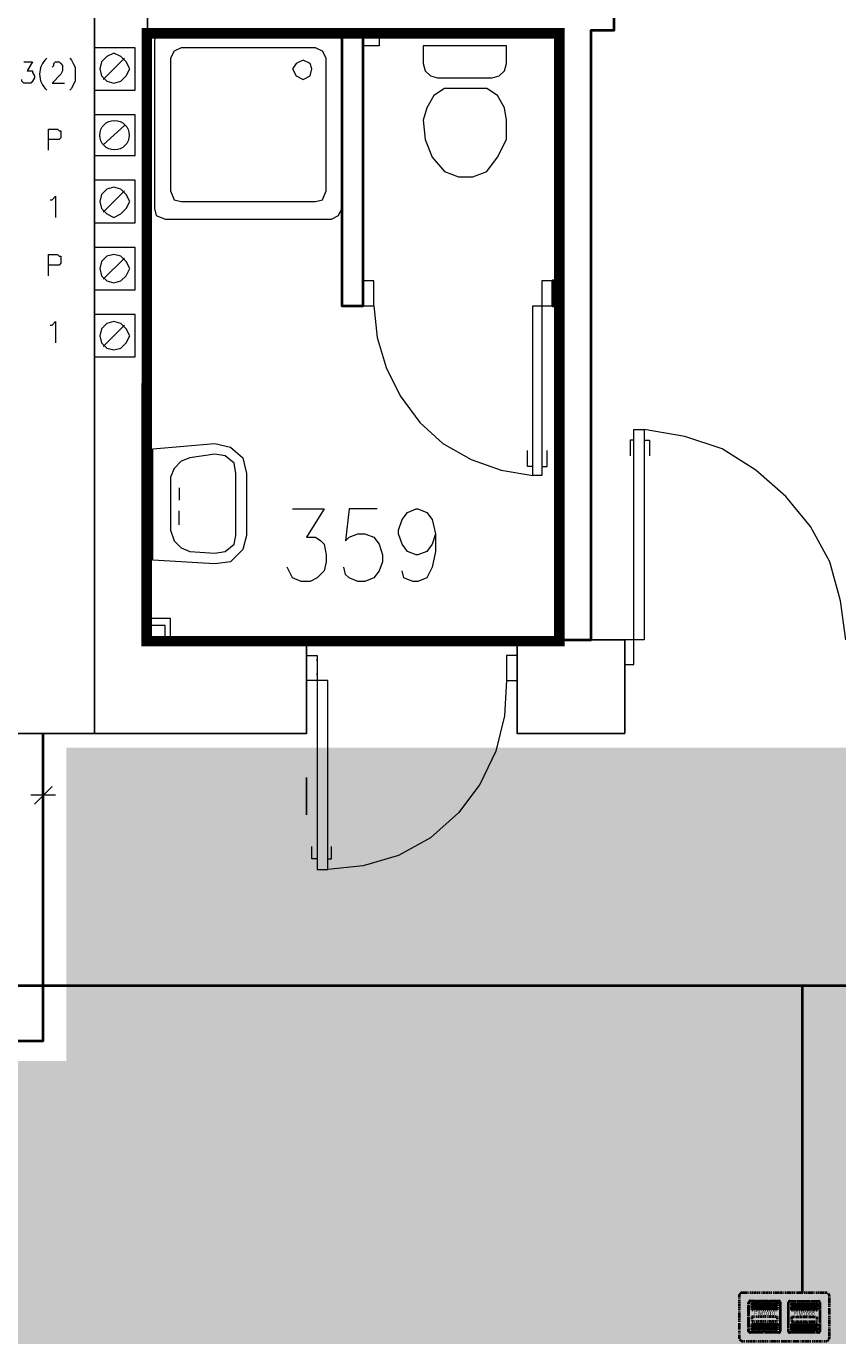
# Model space of a CAD drawing. Header units: millimetres. Extents: x 1 to 17496, y 1 to 30809.
# Tile 167 of 256: x 6311 to 6697, y 28782 to 29411. Entities that reach past the tile are written whole.
import ezdxf
from ezdxf.enums import TextEntityAlignment as Align

# ---------------------------------------------------------------- set-up
doc = ezdxf.new("R2010")
doc.units = ezdxf.units.MM
doc.linetypes.add('BORDER', pattern=[1.75, 0.5, -0.25, 0.5, -0.25, 0, -0.25])
doc.linetypes.add('CENTER', pattern=[2, 1.25, -0.25, 0.25, -0.25])
for name, color, linetype, lineweight in [('0_Przyz_FIM1000', 1, 'CENTER', 40), ('0_Przyz_FIM1100', 1, 'BORDER', 40), ('0_Przyz_instalacja do central', 1, 'Continuous', 40), ('0_Przyz_Ramka x4', 1, 'BORDER', 40), ('0_Przyz_Łazienka personelu', 200, 'CENTER', 40), ('N_SSP_ewakuacja', 4, 'CENTER', 40)]:
    doc.layers.add(name, color=color, linetype=linetype, lineweight=lineweight)
for name, color, linetype in [('2DE_TXTMARK', 41, 'Continuous'), ('2DE_TXTNUM', 11, 'Continuous'), ('PDF _Geometria', 7, 'Continuous')]:
    doc.layers.add(name, color=color, linetype=linetype)
doc.styles.add('CP_ATTR', font='ARIAL.TTF')
doc.styles.add('CP_ELATT', font='ARIAL.TTF')

# ---------------------------------------------------------------- blocks, each defined once
blk = doc.blocks.new('2de_abb_sig_046_18mvjo')
blk.add_lwpolyline([(0, 40), (0, 0, 0.414214), (1.5, -1.5), (21.5, -1.5, 0.414214), (23, 0), (23, 40, 0.414214), (21.5, 41.5), (1.5, 41.5, 0.414214)], format="xyb", close=True)
at = {"flags": 128}
for points in [[(4, 22.6), (4, 36.4)], [(4.6, 37), (18.4, 37)], [(19, 36.4), (19, 22.6)], [(18.4, 22), (4.6, 22)], [(4, 3.6), (4, 17.4)], [(4.6, 18), (18.4, 18)], [(19, 17.4), (19, 3.6)], [(18.4, 3), (4.6, 3)]]:
    blk.add_lwpolyline(points, dxfattribs=at)
for centre, start, end in [((4.6, 36.4), 90, 180), ((18.4, 36.4), 0, 90), ((4.6, 22.6), 180, 270), ((18.4, 22.6), 270, 0), ((4.6, 17.4), 90, 180), ((18.4, 17.4), 0, 90), ((4.6, 3.6), 180, 270), ((18.4, 3.6), 270, 0)]:
    blk.add_arc(centre, 0.6, start, end)
at = {"linetype": 'Continuous', "style": 'CP_ATTR', "flags": 9}
for tag in ['NAME', 'ARTICLE', 'MARK2', 'OTHER1', 'PRODUCT-TYPE', 'ORDER-NO', 'PRODUCER', 'VOLTAGE', 'CURRENT', 'POWER', 'CHARACTER', 'IP', 'OTHER', 'LINK', 'WEIGHT', 'NUMBER', 'GROUP', 'FUNCTION', 'EL-STATUS']:
    blk.add_attdef(tag, text='', height=0.00005, dxfattribs=at).set_placement((0, 0), align=Align.MIDDLE_LEFT)
at = {"layer": '2DE_TXTMARK', "linetype": 'ByBlock', "style": 'CP_ATTR', "width": 0.8, "flags": 8}
blk.add_attdef('MARK1', text='', height=1.8, dxfattribs=at).set_placement((11.5, 47), align=Align.CENTER)
at = {"layer": '2DE_TXTNUM', "style": 'CP_ELATT', "width": 0.8}
blk.add_attdef('TAG', text='', height=2.5, dxfattribs=at).set_placement((11.5, 43), align=Align.CENTER)
blk = doc.blocks.new('2de_abb_sig_007_fzx2ohn')
blk.add_hatch(color=10).paths.add_polyline_path([(1.5, -2.25), (13.5, -2.25), (13.5, 0), (1.5, 0)])
at = {"color": 10}
for p, q in [((1.5, 0), (13.5, 0)), ((1.5, 0), (1.5, -2.25)), ((13.5, 0), (13.5, -2.25)), ((1.5, -2.25), (13.5, -2.25))]:
    blk.add_line(p, q, dxfattribs=at)
at = {"flags": 128}
for points in [[(0, -6.9), (0, 6.9)], [(0.6, 7.5), (14.4, 7.5)], [(15, 6.9), (15, -6.9)], [(14.4, -7.5), (0.6, -7.5)]]:
    blk.add_lwpolyline(points, dxfattribs=at)
for points in [[(1.5, 3.38), (1.5, 6.38)], [(1.95, 6.38), (1.95, 3.38)], [(2.4, 3.38), (2.4, 6.38)], [(2.85, 6.38), (2.85, 3.38)], [(3.3, 3.38), (3.3, 6.38)], [(3.75, 6.38), (3.75, 3.38)], [(4.2, 3.38), (4.2, 6.38)], [(4.65, 6.38), (4.65, 3.38)], [(5.1, 3.38), (5.1, 6.38)], [(5.55, 6.38), (5.55, 3.38)], [(6, 3.38), (6, 6.38)], [(6.45, 6.38), (6.45, 3.38)], [(6.9, 3.38), (6.9, 6.38)], [(7.35, 6.38), (7.35, 3.38)], [(7.8, 3.38), (7.8, 6.38)], [(8.25, 6.38), (8.25, 3.38)], [(8.7, 3.38), (8.7, 6.38)], [(9.15, 6.38), (9.15, 3.38)], [(9.6, 3.38), (9.6, 6.38)], [(10.05, 6.38), (10.05, 3.38)], [(10.5, 3.38), (10.5, 6.38)], [(10.95, 6.38), (10.95, 3.38)], [(11.4, 3.38), (11.4, 6.38)], [(11.85, 6.38), (11.85, 3.38)], [(12.3, 3.38), (12.3, 6.38)], [(12.75, 6.38), (12.75, 3.38)], [(13.2, 3.38), (13.2, 6.38)], [(13.65, 6.38), (13.65, 3.38)], [(1.5, -6.38), (1.5, -3.38)], [(1.95, -3.38), (1.95, -6.38)], [(2.4, -6.38), (2.4, -3.38)], [(2.85, -3.38), (2.85, -6.38)], [(3.3, -6.38), (3.3, -3.38)], [(3.75, -3.38), (3.75, -6.38)], [(4.2, -6.38), (4.2, -3.38)], [(4.65, -3.38), (4.65, -6.38)], [(5.1, -6.38), (5.1, -3.38)], [(5.55, -3.38), (5.55, -6.38)], [(6, -6.38), (6, -3.38)], [(6.45, -3.38), (6.45, -6.38)], [(6.9, -6.38), (6.9, -3.38)], [(7.35, -3.38), (7.35, -6.38)], [(7.8, -6.38), (7.8, -3.38)], [(8.25, -3.38), (8.25, -6.38)], [(8.7, -6.38), (8.7, -3.38)], [(9.15, -3.38), (9.15, -6.38)], [(9.6, -6.38), (9.6, -3.38)], [(10.05, -3.38), (10.05, -6.38)], [(10.5, -6.38), (10.5, -3.38)], [(10.95, -3.38), (10.95, -6.38)], [(11.4, -6.38), (11.4, -3.38)], [(11.85, -3.38), (11.85, -6.38)], [(12.3, -6.38), (12.3, -3.38)], [(12.75, -3.38), (12.75, -6.38)], [(13.2, -6.38), (13.2, -3.38)], [(13.65, -3.38), (13.65, -6.38)]]:
    blk.add_lwpolyline(points)
for centre, radius, start, end in [((0.6, 6.9), 0.6, 90, 180), ((1.73, 6.38), 0.225, 0, 180), ((2.63, 6.38), 0.225, 0, 180), ((3.53, 6.38), 0.225, 0, 180), ((4.43, 6.38), 0.225, 0, 180), ((5.33, 6.38), 0.225, 0, 180), ((6.23, 6.38), 0.225, 0, 180), ((7.13, 6.38), 0.225, 0, 180), ((8.03, 6.38), 0.225, 0, 180), ((8.93, 6.38), 0.225, 0, 180), ((9.83, 6.38), 0.225, 0, 180), ((10.73, 6.38), 0.225, 0, 180), ((11.63, 6.38), 0.225, 0, 180), ((12.53, 6.38), 0.225, 0, 180), ((13.43, 6.38), 0.225, 0, 180), ((14.4, 6.9), 0.6, 0, 90), ((1.73, 3.38), 0.225, 180, 0), ((2.63, 3.38), 0.225, 180, 0), ((3.53, 3.38), 0.225, 180, 0), ((4.43, 3.38), 0.225, 180, 0), ((5.33, 3.38), 0.225, 180, 0), ((6.23, 3.38), 0.225, 180, 0), ((7.13, 3.38), 0.225, 180, 0), ((8.03, 3.38), 0.225, 180, 0), ((8.93, 3.38), 0.225, 180, 0), ((9.83, 3.38), 0.225, 180, 0), ((10.73, 3.38), 0.225, 180, 0), ((11.63, 3.38), 0.225, 180, 0), ((12.53, 3.38), 0.225, 180, 0), ((13.43, 3.38), 0.225, 180, 0), ((1.73, -3.38), 0.225, 0, 180), ((2.63, -3.38), 0.225, 0, 180), ((3.53, -3.38), 0.225, 0, 180), ((4.43, -3.38), 0.225, 0, 180), ((5.33, -3.38), 0.225, 0, 180), ((6.23, -3.38), 0.225, 0, 180), ((7.13, -3.38), 0.225, 0, 180), ((8.03, -3.38), 0.225, 0, 180), ((8.93, -3.38), 0.225, 0, 180), ((9.83, -3.38), 0.225, 0, 180), ((10.73, -3.38), 0.225, 0, 180), ((11.63, -3.38), 0.225, 0, 180), ((12.53, -3.38), 0.225, 0, 180), ((13.43, -3.38), 0.225, 0, 180), ((0.6, -6.9), 0.6, 180, 270), ((1.73, -6.38), 0.225, 180, 0), ((2.63, -6.38), 0.225, 180, 0), ((3.53, -6.38), 0.225, 180, 0), ((4.43, -6.38), 0.225, 180, 0), ((5.33, -6.38), 0.225, 180, 0), ((6.23, -6.38), 0.225, 180, 0), ((7.13, -6.38), 0.225, 180, 0), ((8.03, -6.38), 0.225, 180, 0), ((8.93, -6.38), 0.225, 180, 0), ((9.83, -6.38), 0.225, 180, 0), ((10.73, -6.38), 0.225, 180, 0), ((11.63, -6.38), 0.225, 180, 0), ((12.53, -6.38), 0.225, 180, 0), ((13.43, -6.38), 0.225, 180, 0), ((14.4, -6.9), 0.6, 270, 0)]:
    blk.add_arc(centre, radius, start, end)
at = {"linetype": 'Continuous', "style": 'CP_ATTR', "flags": 9}
for tag in ['EL-STATUS', 'FUNCTION', 'GROUP', 'NUMBER', 'WEIGHT', 'LINK', 'OTHER', 'IP', 'CHARACTER', 'POWER', 'CURRENT', 'VOLTAGE', 'PRODUCER', 'ORDER-NO', 'PRODUCT-TYPE', 'OTHER1', 'MARK2', 'ARTICLE', 'NAME']:
    blk.add_attdef(tag, text='', height=0.00005, dxfattribs=at).set_placement((0, -6.9), align=Align.MIDDLE_LEFT)
at = {"layer": '2DE_TXTMARK', "linetype": 'ByBlock', "style": 'CP_ATTR', "width": 0.8, "flags": 8}
blk.add_attdef('MARK1', text='', height=1.8, dxfattribs=at).set_placement((7.5, 1.5), align=Align.MIDDLE_CENTER)
at = {"layer": '2DE_TXTNUM', "style": 'CP_ELATT', "width": 0.8}
blk.add_attdef('TAG', text='', height=2.5, dxfattribs=at).set_placement((7.5, 9), align=Align.CENTER)
blk = doc.blocks.new('2de_abb_sig_005_fzxsvu1')
blk.add_hatch(color=50).paths.add_polyline_path([(1.5, -2.25), (13.5, -2.25), (13.5, 0), (1.5, 0)])
at = {"color": 50}
for p, q in [((1.5, 0), (13.5, 0)), ((1.5, 0), (1.5, -2.25)), ((13.5, 0), (13.5, -2.25)), ((1.5, -2.25), (13.5, -2.25))]:
    blk.add_line(p, q, dxfattribs=at)
at = {"flags": 128}
for points in [[(0, -6.9), (0, 6.9)], [(0.6, 7.5), (14.4, 7.5)], [(15, 6.9), (15, -6.9)], [(14.4, -7.5), (0.6, -7.5)]]:
    blk.add_lwpolyline(points, dxfattribs=at)
for points in [[(1.5, 3.38), (1.5, 6.38)], [(1.95, 6.38), (1.95, 3.38)], [(2.4, 3.38), (2.4, 6.38)], [(2.85, 6.38), (2.85, 3.38)], [(3.3, 3.38), (3.3, 6.38)], [(3.75, 6.38), (3.75, 3.38)], [(4.2, 3.38), (4.2, 6.38)], [(4.65, 6.38), (4.65, 3.38)], [(5.1, 3.38), (5.1, 6.38)], [(5.55, 6.38), (5.55, 3.38)], [(6, 3.38), (6, 6.38)], [(6.45, 6.38), (6.45, 3.38)], [(6.9, 3.38), (6.9, 6.38)], [(7.35, 6.38), (7.35, 3.38)], [(7.8, 3.38), (7.8, 6.38)], [(8.25, 6.38), (8.25, 3.38)], [(8.7, 3.38), (8.7, 6.38)], [(9.15, 6.38), (9.15, 3.38)], [(9.6, 3.38), (9.6, 6.38)], [(10.05, 6.38), (10.05, 3.38)], [(10.5, 3.38), (10.5, 6.38)], [(10.95, 6.38), (10.95, 3.38)], [(11.4, 3.38), (11.4, 6.38)], [(11.85, 6.38), (11.85, 3.38)], [(12.3, 3.38), (12.3, 6.38)], [(12.75, 6.38), (12.75, 3.38)], [(13.2, 3.38), (13.2, 6.38)], [(13.65, 6.38), (13.65, 3.38)], [(1.5, -6.38), (1.5, -3.38)], [(1.95, -3.38), (1.95, -6.38)], [(2.4, -6.38), (2.4, -3.38)], [(2.85, -3.38), (2.85, -6.38)], [(3.3, -6.38), (3.3, -3.38)], [(3.75, -3.38), (3.75, -6.38)], [(4.2, -6.38), (4.2, -3.38)], [(4.65, -3.38), (4.65, -6.38)], [(5.1, -6.38), (5.1, -3.38)], [(5.55, -3.38), (5.55, -6.38)], [(6, -6.38), (6, -3.38)], [(6.45, -3.38), (6.45, -6.38)], [(6.9, -6.38), (6.9, -3.38)], [(7.35, -3.38), (7.35, -6.38)], [(7.8, -6.38), (7.8, -3.38)], [(8.25, -3.38), (8.25, -6.38)], [(8.7, -6.38), (8.7, -3.38)], [(9.15, -3.38), (9.15, -6.38)], [(9.6, -6.38), (9.6, -3.38)], [(10.05, -3.38), (10.05, -6.38)], [(10.5, -6.38), (10.5, -3.38)], [(10.95, -3.38), (10.95, -6.38)], [(11.4, -6.38), (11.4, -3.38)], [(11.85, -3.38), (11.85, -6.38)], [(12.3, -6.38), (12.3, -3.38)], [(12.75, -3.38), (12.75, -6.38)], [(13.2, -6.38), (13.2, -3.38)], [(13.65, -3.38), (13.65, -6.38)]]:
    blk.add_lwpolyline(points)
for centre, radius, start, end in [((0.6, 6.9), 0.6, 90, 180), ((1.73, 6.38), 0.225, 0, 180), ((2.63, 6.38), 0.225, 0, 180), ((3.53, 6.38), 0.225, 0, 180), ((4.43, 6.38), 0.225, 0, 180), ((5.33, 6.38), 0.225, 0, 180), ((6.23, 6.38), 0.225, 0, 180), ((7.13, 6.38), 0.225, 0, 180), ((8.03, 6.38), 0.225, 0, 180), ((8.93, 6.38), 0.225, 0, 180), ((9.83, 6.38), 0.225, 0, 180), ((10.73, 6.38), 0.225, 0, 180), ((11.63, 6.38), 0.225, 0, 180), ((12.53, 6.38), 0.225, 0, 180), ((13.43, 6.38), 0.225, 0, 180), ((14.4, 6.9), 0.6, 0, 90), ((1.73, 3.38), 0.225, 180, 0), ((2.63, 3.38), 0.225, 180, 0), ((3.53, 3.38), 0.225, 180, 0), ((4.43, 3.38), 0.225, 180, 0), ((5.33, 3.38), 0.225, 180, 0), ((6.23, 3.38), 0.225, 180, 0), ((7.13, 3.38), 0.225, 180, 0), ((8.03, 3.38), 0.225, 180, 0), ((8.93, 3.38), 0.225, 180, 0), ((9.83, 3.38), 0.225, 180, 0), ((10.73, 3.38), 0.225, 180, 0), ((11.63, 3.38), 0.225, 180, 0), ((12.53, 3.38), 0.225, 180, 0), ((13.43, 3.38), 0.225, 180, 0), ((1.73, -3.38), 0.225, 0, 180), ((2.63, -3.38), 0.225, 0, 180), ((3.53, -3.38), 0.225, 0, 180), ((4.43, -3.38), 0.225, 0, 180), ((5.33, -3.38), 0.225, 0, 180), ((6.23, -3.38), 0.225, 0, 180), ((7.13, -3.38), 0.225, 0, 180), ((8.03, -3.38), 0.225, 0, 180), ((8.93, -3.38), 0.225, 0, 180), ((9.83, -3.38), 0.225, 0, 180), ((10.73, -3.38), 0.225, 0, 180), ((11.63, -3.38), 0.225, 0, 180), ((12.53, -3.38), 0.225, 0, 180), ((13.43, -3.38), 0.225, 0, 180), ((0.6, -6.9), 0.6, 180, 270), ((1.73, -6.38), 0.225, 180, 0), ((2.63, -6.38), 0.225, 180, 0), ((3.53, -6.38), 0.225, 180, 0), ((4.43, -6.38), 0.225, 180, 0), ((5.33, -6.38), 0.225, 180, 0), ((6.23, -6.38), 0.225, 180, 0), ((7.13, -6.38), 0.225, 180, 0), ((8.03, -6.38), 0.225, 180, 0), ((8.93, -6.38), 0.225, 180, 0), ((9.83, -6.38), 0.225, 180, 0), ((10.73, -6.38), 0.225, 180, 0), ((11.63, -6.38), 0.225, 180, 0), ((12.53, -6.38), 0.225, 180, 0), ((13.43, -6.38), 0.225, 180, 0), ((14.4, -6.9), 0.6, 270, 0)]:
    blk.add_arc(centre, radius, start, end)
at = {"linetype": 'Continuous', "style": 'CP_ATTR', "flags": 9}
for tag in ['EL-STATUS', 'FUNCTION', 'GROUP', 'NUMBER', 'WEIGHT', 'LINK', 'OTHER', 'IP', 'CHARACTER', 'POWER', 'CURRENT', 'VOLTAGE', 'PRODUCER', 'ORDER-NO', 'PRODUCT-TYPE', 'OTHER1', 'MARK2', 'ARTICLE', 'NAME']:
    blk.add_attdef(tag, text='', height=0.00005, dxfattribs=at).set_placement((0, -6.9), align=Align.MIDDLE_LEFT)
at = {"layer": '2DE_TXTMARK', "linetype": 'ByBlock', "style": 'CP_ATTR', "width": 0.8, "flags": 8}
blk.add_attdef('MARK1', text='', height=1.8, dxfattribs=at).set_placement((7.5, 1.5), align=Align.MIDDLE_CENTER)
at = {"layer": '2DE_TXTNUM', "style": 'CP_ELATT', "width": 0.8}
blk.add_attdef('TAG', text='', height=2.5, dxfattribs=at).set_placement((7.5, 9), align=Align.CENTER)

msp = doc.modelspace()

# ---------------------------------------------------------------- hatches: boundary and pattern name
at = {"layer": 'N_SSP_ewakuacja', "lineweight": 60, "transparency": 33554457}
h = msp.add_hatch(color=51, dxfattribs=at)
h.dxf.hatch_style = 1
h.paths.add_polyline_path([(5810.72, 28917.92), (5811.53, 28904.17), (5811.53, 28697.72), (6290.98, 28697.72), (6290.98, 28783.07), (13369.05, 28783.07), (13369.05, 28661.44), (13586.71, 28661.44), (13586.71, 29190.64), (13377.59, 29190.64), (13377.59, 29009.27), (12105.8, 29009.27), (12105.8, 29067.3), (6329.51, 29067.3), (6329.51, 28917.92)])

# ---------------------------------------------------------------- linework, layer by layer
at = {"layer": '0_Przyz_instalacja do central', "linetype": 'ByBlock'}
for points in [[(7904.67, 28953.78), (3637.83, 28953.78)], [(6680.19, 28807.33), (6680.19, 28953.78)]]:
    msp.add_lwpolyline(points, dxfattribs=at)
at = {"layer": '0_Przyz_Łazienka personelu', "ltscale": 500, "const_width": 5}
msp.add_lwpolyline([(6367.93, 29407.72), (6564.42, 29407.72), (6564.41, 29117.99), (6367.8, 29117.99)], close=True, dxfattribs=at)
at = {"layer": 'PDF _Geometria', "lineweight": 25}
msp.add_lwpolyline([(6322.73, 29667.82), (6322.73, 29850.58), (6363.16, 29850.58), (6385.06, 29850.58), (6385.06, 29838.79), (6396.85, 29838.79), (6396.85, 29827.84), (6391.79, 29827.84), (6391.79, 29817.73), (6390.11, 29784.04), (6368.21, 29784.04), (6368.21, 29118.69), (6444.01, 29118.69), (6444.01, 29074.05), (6299.15, 29074.05), (6299.15, 29596.23), (6269.67, 29596.23), (6269.67, 29667.82), (6342.95, 29667.82), (6342.95, 29074.05)], dxfattribs=at)
at = {"layer": 'PDF _Geometria', "lineweight": 40}
for points in [[(6368.21, 29409.26), (6460.86, 29409.26), (6460.86, 29277.87), (6470.96, 29277.87), (6470.96, 29409.26), (6564.45, 29409.26), (6564.45, 29289.66), (6561.08, 29289.66), (6561.08, 29277.87), (6564.45, 29277.87), (6564.45, 29118.69), (6579.61, 29118.69), (6579.61, 29409.26), (6590.56, 29409.26), (6590.56, 29423.57), (6368.21, 29423.57)], [(6544.24, 29409.26), (6533.29, 29409.26)], [(6299.15, 29074.05), (6299.15, 28947.72), (5827.5, 28947.72), (5827.5, 28951.93), (5808.13, 28951.93), (5808.13, 28922.45), (5822.45, 28922.45), (5822.45, 28927.5), (6318.52, 28927.5), (6318.52, 29074.05)]]:
    msp.add_lwpolyline(points, dxfattribs=at)
at = {"layer": 'PDF _Geometria', "lineweight": 18}
for points in [[(6460.86, 29324.19), (6460.86, 29404.2), (6459.17, 29407.57), (6455.8, 29409.26), (6376.63, 29409.26), (6372.42, 29407.57), (6371.58, 29404.2), (6371.58, 29324.19), (6372.42, 29320.82), (6376.63, 29319.14), (6455.8, 29319.14), (6459.17, 29320.82)], [(6437.27, 29409.26), (6454.96, 29409.26)], [(6362.32, 29380.62), (6362.32, 29400.83), (6342.95, 29400.83), (6342.95, 29380.62)], [(6345.47, 29390.73), (6346.31, 29387.36), (6348.84, 29384.83), (6352.21, 29383.99), (6355.58, 29384.83), (6358.11, 29387.36), (6359.79, 29390.73), (6358.11, 29394.1), (6355.58, 29396.62), (6352.21, 29398.31), (6348.84, 29396.62), (6346.31, 29394.1)], [(6453.28, 29332.61), (6453.28, 29395.78), (6451.59, 29399.15), (6448.22, 29400.83), (6384.21, 29400.83), (6380.85, 29399.15), (6379.16, 29395.78), (6379.16, 29332.61), (6380.85, 29328.4), (6384.21, 29327.56), (6448.22, 29327.56), (6451.59, 29328.4)], [(6539.18, 29393.25), (6539.18, 29401.68), (6499.6, 29401.68), (6499.6, 29393.25), (6500.44, 29389.88), (6502.97, 29387.36), (6506.34, 29386.52), (6532.45, 29386.52), (6535.82, 29387.36), (6538.34, 29389.88)], [(6437.27, 29390.73), (6438.96, 29387.36), (6442.33, 29385.67), (6445.7, 29387.36), (6446.54, 29390.73), (6445.7, 29393.25), (6442.33, 29394.94), (6438.96, 29393.25)], [(6529.92, 29381.46), (6509.71, 29381.46), (6504.65, 29378.09), (6501.28, 29372.2), (6499.6, 29366.3), (6500.44, 29357.04), (6503.81, 29348.62), (6509.71, 29341.88), (6516.44, 29339.35), (6523.18, 29339.35), (6529.92, 29341.88), (6534.97, 29348.62), (6539.18, 29357.04), (6539.18, 29366.3), (6538.34, 29372.2), (6534.97, 29378.09)], [(6362.32, 29349.46), (6362.32, 29368.83), (6342.95, 29368.83), (6342.95, 29349.46)], [(6362.32, 29317.45), (6362.32, 29337.67), (6342.95, 29337.67), (6342.95, 29317.45)], [(6345.47, 29327.56), (6346.31, 29324.19), (6348.84, 29321.66), (6352.21, 29319.98), (6355.58, 29321.66), (6358.11, 29324.19), (6359.79, 29327.56), (6358.11, 29330.93), (6355.58, 29333.46), (6352.21, 29334.3), (6348.84, 29333.46), (6346.31, 29330.93)], [(6362.32, 29285.45), (6362.32, 29305.66), (6342.95, 29305.66), (6342.95, 29285.45)], [(6470.96, 29289.66), (6470.96, 29308.19)], [(6345.47, 29295.56), (6346.31, 29292.19), (6348.84, 29289.66), (6352.21, 29288.82), (6355.58, 29289.66), (6358.11, 29292.19), (6359.79, 29295.56), (6358.11, 29298.92), (6355.58, 29301.45), (6352.21, 29302.29), (6348.84, 29301.45), (6346.31, 29298.92)], [(6476.02, 29277.87), (6476.02, 29289.66), (6470.96, 29289.66), (6470.96, 29277.87)], [(6551.82, 29197.01), (6551.82, 29277.87), (6561.08, 29277.87), (6561.08, 29289.66), (6556.03, 29289.66), (6556.03, 29197.01)], [(6362.32, 29253.44), (6362.32, 29273.66), (6342.95, 29273.66), (6342.95, 29253.44)], [(6345.47, 29263.55), (6346.31, 29260.18), (6348.84, 29257.65), (6352.21, 29256.81), (6355.58, 29257.65), (6358.11, 29260.18), (6359.79, 29263.55), (6358.11, 29266.92), (6355.58, 29269.45), (6352.21, 29270.29), (6348.84, 29269.45), (6346.31, 29266.92)], [(6564.45, 29266.92), (6564.45, 29249.23)], [(6579.61, 29249.23), (6579.61, 29266.92)], [(6604.88, 29218.91), (6604.88, 29118.69), (6595.61, 29118.69), (6595.61, 29106.9), (6599.82, 29106.9), (6599.82, 29218.91)], [(6370.74, 29209.65), (6400.22, 29212.17), (6407.8, 29210.49), (6413.69, 29205.44), (6415.38, 29197.86), (6415.38, 29168.38), (6413.69, 29161.64), (6407.8, 29155.75), (6400.22, 29154.9), (6370.74, 29156.59)], [(6379.16, 29196.17), (6379.16, 29170.91), (6380.85, 29165.85), (6384.21, 29162.48), (6388.43, 29160.8), (6400.22, 29159.96), (6405.27, 29160.8), (6409.48, 29164.17), (6410.32, 29168.38), (6410.32, 29197.86), (6409.48, 29202.91), (6405.27, 29206.28), (6400.22, 29207.12), (6388.43, 29205.44), (6384.21, 29203.75), (6380.85, 29200.38)], [(6454.12, 29009.2), (6454.12, 29099.32), (6444.01, 29099.32), (6444.01, 29111.11), (6449.07, 29111.11), (6449.07, 29009.2)], [(6544.24, 29099.32), (6544.24, 29111.11), (6539.18, 29111.11), (6539.18, 29099.32)], [(6318.52, 29035.31), (6318.52, 29052.99)], [(6444.01, 29035.31), (6444.01, 29052.99)], [(6314.31, 29040.36), (6322.73, 29048.78)]]:
    msp.add_lwpolyline(points, close=True, dxfattribs=at)
for points in [[(6478.54, 29409.26), (6478.54, 29401.68), (6470.96, 29401.68)], [(6309.26, 29394.1), (6313.47, 29394.1), (6310.94, 29389.88), (6313.47, 29389.88), (6313.47, 29389.04), (6314.31, 29387.36), (6314.31, 29386.52), (6313.47, 29384.83), (6312.63, 29383.99), (6309.26, 29383.99), (6308.41, 29384.83), (6308.41, 29385.67)], [(6322.73, 29391.57), (6323.57, 29392.41), (6323.57, 29393.25), (6324.42, 29394.1), (6326.1, 29394.1), (6326.94, 29393.25), (6327.79, 29392.41), (6327.79, 29389.88), (6326.94, 29388.2), (6322.73, 29383.99), (6328.63, 29383.99)], [(6331.15, 29395.78), (6332, 29394.94), (6332.84, 29393.25), (6333.68, 29391.57), (6333.68, 29384.83), (6332.84, 29383.15), (6332, 29381.46), (6331.15, 29380.62)], [(6357.26, 29395.78), (6347.16, 29385.67)], [(6579.61, 29371.36), (6579.61, 29389.04)], [(6321.05, 29351.98), (6321.05, 29362.09), (6325.26, 29362.09), (6326.1, 29361.25), (6326.94, 29361.25), (6326.94, 29357.88), (6326.1, 29357.04), (6321.05, 29357.04)], [(6357.26, 29363.78), (6347.16, 29354.51)], [(6321.89, 29328.4), (6322.73, 29328.4), (6324.42, 29330.09), (6324.42, 29319.98)], [(6357.26, 29332.61), (6347.16, 29322.51)], [(6368.21, 29308.19), (6368.21, 29289.66)], [(6564.45, 29289.66), (6564.45, 29308.19)], [(6321.05, 29292.19), (6321.05, 29302.29), (6325.26, 29302.29), (6326.1, 29301.45), (6326.94, 29301.45), (6326.94, 29298.08), (6326.1, 29297.24), (6321.05, 29297.24)], [(6357.26, 29300.61), (6347.16, 29290.5)], [(6476.02, 29277.87), (6477.7, 29262.71), (6481.91, 29248.39), (6488.65, 29234.91), (6497.91, 29222.28), (6508.86, 29212.17), (6522.34, 29204.59), (6536.66, 29199.54), (6551.82, 29197.01)], [(6321.89, 29268.6), (6322.73, 29268.6), (6324.42, 29270.29), (6324.42, 29260.18)], [(6357.26, 29268.6), (6347.16, 29258.5)], [(6368.21, 29266.92), (6368.21, 29249.23)], [(6368.21, 29239.13), (6368.21, 29221.44)], [(6564.45, 29221.44), (6564.45, 29239.13)], [(6579.61, 29221.44), (6579.61, 29239.13)], [(6700.89, 29118.69), (6698.36, 29137.22), (6693.31, 29155.75), (6684.05, 29172.59), (6672.26, 29186.91), (6657.94, 29199.54), (6641.94, 29209.65), (6624.25, 29215.54), (6604.88, 29218.91)], [(6599.82, 29213.86), (6598.14, 29213.86), (6598.14, 29206.28)], [(6604.88, 29213.86), (6607.4, 29213.86), (6607.4, 29206.28)], [(6551.82, 29201.23), (6549.29, 29201.23), (6549.29, 29208.81)], [(6556.03, 29201.23), (6558.56, 29201.23), (6558.56, 29208.81)], [(6383.37, 29191.12), (6383.37, 29185.22)], [(6383.37, 29173.43), (6383.37, 29180.17)], [(6437.27, 29181.01), (6452.43, 29181.01), (6444.01, 29167.54), (6448.22, 29167.54), (6450.75, 29165.85), (6452.43, 29164.17), (6453.28, 29159.11), (6453.28, 29155.75), (6452.43, 29151.53), (6449.07, 29148.17), (6445.7, 29146.48), (6441.49, 29146.48), (6437.27, 29148.17), (6436.43, 29149.85), (6434.75, 29153.22)], [(6477.7, 29181.01), (6464.23, 29181.01), (6462.54, 29165.85), (6464.23, 29167.54), (6468.44, 29169.22), (6471.81, 29169.22), (6476.02, 29167.54), (6478.54, 29164.17), (6480.23, 29159.11), (6480.23, 29155.75), (6478.54, 29151.53), (6476.02, 29148.17), (6471.81, 29146.48), (6468.44, 29146.48), (6464.23, 29148.17), (6462.54, 29149.85), (6461.7, 29153.22)], [(6505.49, 29169.22), (6503.81, 29164.17), (6501.28, 29160.8), (6497.07, 29159.11), (6496.23, 29159.11), (6492.02, 29160.8), (6489.49, 29164.17), (6487.81, 29169.22), (6487.81, 29170.91), (6489.49, 29175.96), (6492.02, 29179.33), (6496.23, 29181.01), (6497.07, 29181.01), (6501.28, 29179.33), (6503.81, 29175.96), (6505.49, 29169.22), (6505.49, 29160.8), (6503.81, 29153.22), (6501.28, 29148.17), (6497.07, 29146.48), (6494.55, 29146.48), (6490.33, 29148.17), (6489.49, 29151.53)], [(6379.16, 29118.69), (6379.16, 29128.79), (6368.21, 29128.79)], [(6376.63, 29118.69), (6376.63, 29125.43), (6368.21, 29125.43)], [(6437.27, 29118.69), (6454.96, 29118.69)], [(6449.07, 29108.58), (6449.07, 29109.42)], [(6595.61, 29104.37), (6595.61, 29105.21)], [(6449.07, 29101.84), (6449.07, 29102.69)], [(6539.18, 29099.32), (6538.34, 29082.47), (6534.13, 29065.63), (6526.55, 29049.63), (6516.44, 29036.15), (6502.97, 29024.36), (6487.81, 29015.94), (6470.96, 29010.88), (6454.12, 29009.2)], [(6324.42, 29044.57), (6312.63, 29044.57)], [(6449.07, 29014.25), (6446.54, 29014.25), (6446.54, 29020.15)], [(6454.12, 29014.25), (6455.8, 29014.25), (6455.8, 29020.15)]]:
    msp.add_lwpolyline(points, dxfattribs=at)
at = {"layer": 'PDF _Geometria', "lineweight": 25}
msp.add_lwpolyline([(6595.61, 29074.05), (6595.61, 29118.69), (6544.24, 29118.69), (6544.24, 29074.05)], close=True, dxfattribs=at)
at = {"layer": 'PDF _Geometria', "lineweight": 18}
msp.add_circle((6352.49, 29359.14), 7.03, dxfattribs=at)
msp.add_arc((6326.94, 29388.2), 10.14, 131.63354, 228.36646, dxfattribs=at)

# ---------------------------------------------------------------- block references
at = {"layer": '0_Przyz_FIM1000', "lineweight": -3}
msp.add_blockref('2de_abb_sig_007_fzx2ohn', (6673.56, 28795.98), dxfattribs=at).add_auto_attribs({'MARK1': 'FIM1000'})
at = {"layer": '0_Przyz_FIM1100', "lineweight": -3}
msp.add_blockref('2de_abb_sig_005_fzxsvu1', (6654.66, 28796.12), dxfattribs=at).add_auto_attribs({'MARK1': 'FIM1010'})
at = {"layer": '0_Przyz_Ramka x4', "linetype": 'Continuous', "lineweight": 0, "rotation": 270}
msp.add_blockref('2de_abb_sig_046_18mvjo', (6651.55, 28807.48), dxfattribs=at)

doc.saveas('drawing.dxf')
